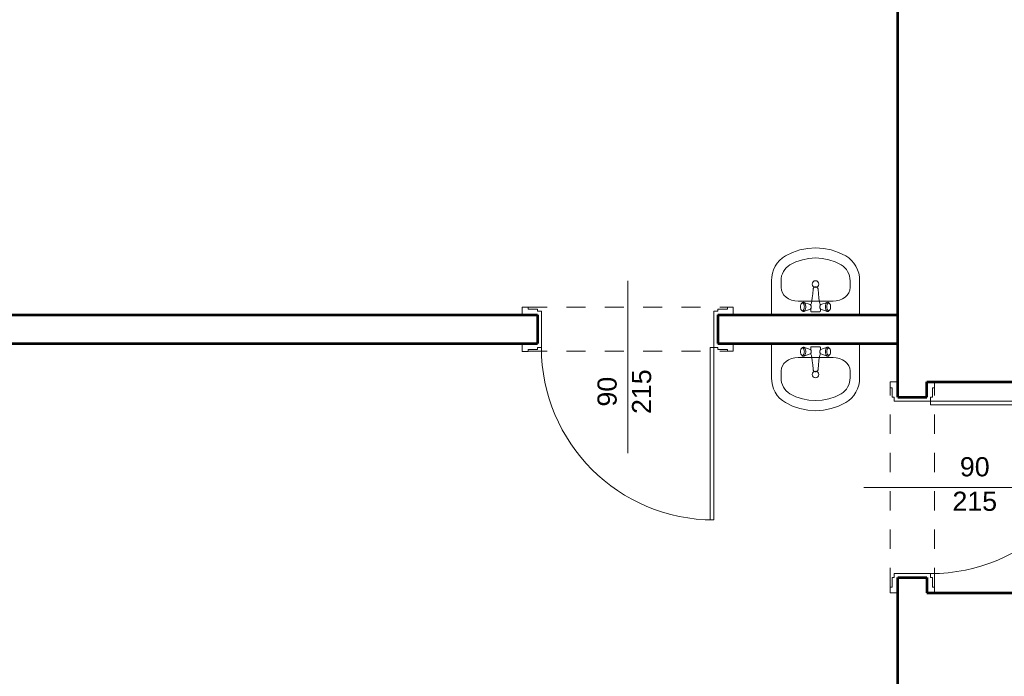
# Model space of a CAD drawing. Header units: inches. Extents: x -21887 to 84279, y -131485 to 67836.
# Tile 77 of 256: x 48549 to 53685, y -39545 to -36119. Entities that reach past the tile are written whole.
import ezdxf

# ---------------------------------------------------------------- set-up
doc = ezdxf.new("R2010")
doc.units = ezdxf.units.IN
doc.header["$MEASUREMENT"] = 0
doc.linetypes.add('Dashed copy', pattern=[200, 100, -100])
for name, color, linetype, lineweight in [('AI_MURY', 7, 'Continuous', 53), ('DRZWI', 7, 'Continuous', 13), ('dzialowki', 7, 'Continuous', 53), ('Furniture & Equipment', 7, 'Continuous', 13), ('Lines', 7, 'Continuous', 13), ('PODCIAGI', 7, 'Continuous', 13)]:
    doc.layers.add(name, color=color, linetype=linetype, lineweight=lineweight)
doc.styles.add('GENERATED_STYLE_7', font='txt')

# ---------------------------------------------------------------- blocks, each defined once
blk = doc.blocks.new('Basin 01_59')
at = {"layer": 'Furniture & Equipment', "color": 9, "linetype": 'Continuous'}
for p, q in [((0, 350), (0, 171.8)), ((460, 350), (0, 350)), ((151.7, 311.7), (151.5, 308.2)), ((151.7, 311.7), (151.5, 308.2)), ((151.5, 308.2), (151.7, 304.7)), ((151.5, 308.2), (151.7, 304.7)), ((152.1, 315), (151.7, 311.7)), ((152.1, 315), (151.7, 311.7)), ((152.8, 318.2), (152.1, 315)), ((152.8, 318.2), (152.1, 315)), ((153.8, 321.1), (152.8, 318.2)), ((153.8, 321.1), (152.8, 318.2)), ((155.1, 323.5), (153.8, 321.1)), ((155.1, 323.5), (153.8, 321.1)), ((156.5, 325.5), (155.1, 323.5)), ((156.5, 325.5), (155.1, 323.5)), ((158.1, 327), (156.5, 325.5)), ((158.1, 327), (156.5, 325.5)), ((162.6, 330.7), (158.1, 327)), ((162.6, 330.7), (158.1, 327)), ((159.8, 327.9), (158.1, 327)), ((159.8, 327.9), (158.1, 327)), ((161.5, 328.2), (159.8, 327.9)), ((161.5, 328.2), (159.8, 327.9)), ((163.2, 327.9), (161.5, 328.2)), ((163.2, 327.9), (161.5, 328.2)), ((164.6, 331.8), (162.6, 330.7)), ((164.6, 331.8), (162.6, 330.7)), ((164.9, 327), (163.2, 327.9)), ((164.9, 327), (163.2, 327.9)), ((166.7, 332.2), (164.6, 331.8)), ((166.7, 332.2), (164.6, 331.8)), ((166.5, 325.5), (164.9, 327)), ((166.5, 325.5), (164.9, 327)), ((167.9, 323.5), (166.5, 325.5)), ((167.9, 323.5), (166.5, 325.5)), ((168.8, 331.8), (166.7, 332.2)), ((168.8, 331.8), (166.7, 332.2)), ((169.2, 321.1), (167.9, 323.5)), ((169.2, 321.1), (167.9, 323.5)), ((170.8, 330.7), (168.8, 331.8)), ((202.4, 320), (168.8, 331.8)), ((170.8, 330.7), (168.8, 331.8)), ((202.4, 320), (168.8, 331.8)), ((170.2, 318.2), (169.2, 321.1)), ((170.2, 318.2), (169.2, 321.1)), ((170.9, 315), (170.2, 318.2)), ((170.9, 315), (170.2, 318.2)), ((172.7, 329), (170.8, 330.7)), ((172.7, 329), (170.8, 330.7)), ((171.4, 311.7), (170.9, 315)), ((171.4, 311.7), (170.9, 315)), ((171.5, 308.2), (171.4, 311.7)), ((171.5, 308.2), (171.4, 311.7)), ((171.4, 304.7), (171.5, 308.2)), ((171.4, 304.7), (171.5, 308.2)), ((174.4, 326.6), (172.7, 329)), ((174.4, 326.6), (172.7, 329)), ((175.9, 323.6), (174.4, 326.6)), ((175.9, 323.6), (174.4, 326.6)), ((177.1, 320.2), (175.9, 323.6)), ((177.1, 320.2), (175.9, 323.6)), ((178, 316.4), (177.1, 320.2)), ((178, 316.4), (177.1, 320.2)), ((178.5, 312.4), (178, 316.4)), ((178.5, 312.4), (178, 316.4)), ((178.7, 308.2), (178.5, 312.4)), ((178.7, 308.2), (178.5, 312.4)), ((178.5, 304), (178.7, 308.2)), ((178.5, 304), (178.7, 308.2)), ((203.4, 319.5), (202.4, 320)), ((203.4, 319.5), (202.4, 320)), ((204.3, 318.6), (203.4, 319.5)), ((204.3, 318.6), (203.4, 319.5)), ((205.2, 317.4), (204.3, 318.6)), ((205.2, 317.4), (204.3, 318.6)), ((206.7, 318.2), (204.6, 318.2)), ((206.7, 318.2), (204.6, 318.2)), ((205.2, 331.2), (205, 330.7)), ((205.2, 331.2), (205, 330.7)), ((205, 330.7), (205, 330.2)), ((205, 330.7), (205, 330.2)), ((205, 330.2), (205, 318.2)), ((205, 330.2), (205, 318.2)), ((205.4, 331.7), (205.2, 331.2)), ((205.4, 331.7), (205.2, 331.2)), ((205.9, 315.9), (205.2, 317.4)), ((205.9, 315.9), (205.2, 317.4)), ((205.7, 332.1), (205.4, 331.7)), ((205.7, 332.1), (205.4, 331.7)), ((206.1, 332.5), (205.7, 332.1)), ((206.1, 332.5), (205.7, 332.1)), ((206.5, 314.2), (205.9, 315.9)), ((206.5, 314.2), (205.9, 315.9)), ((206.5, 332.8), (206.1, 332.5)), ((206.5, 332.8), (206.1, 332.5)), ((207, 333), (206.5, 332.8)), ((207, 333), (206.5, 332.8)), ((207, 312.3), (206.5, 314.2)), ((207, 312.3), (206.5, 314.2)), ((207.5, 333.2), (207, 333)), ((207.5, 333.2), (207, 333)), ((207.2, 310.3), (207, 312.3)), ((207.2, 310.3), (207, 312.3)), ((207.3, 308.2), (207.2, 310.3)), ((207.3, 308.2), (207.2, 310.3)), ((207.2, 306.1), (207.3, 308.2)), ((207.2, 306.1), (207.3, 308.2)), ((208, 333.2), (207.5, 333.2)), ((208, 333.2), (207.5, 333.2)), ((252, 333.2), (208, 333.2)), ((252, 333.2), (208, 333.2)), ((252.5, 333.2), (252, 333.2)), ((252.5, 333.2), (252, 333.2)), ((253, 333), (252.5, 333.2)), ((253, 333), (252.5, 333.2)), ((252.8, 310.3), (252.7, 308.2)), ((252.8, 310.3), (252.7, 308.2)), ((252.7, 308.2), (252.8, 306.1)), ((252.7, 308.2), (252.8, 306.1)), ((253, 312.3), (252.8, 310.3)), ((253, 312.3), (252.8, 310.3)), ((253.5, 332.8), (253, 333)), ((253.5, 332.8), (253, 333)), ((253.5, 314.2), (253, 312.3)), ((253.5, 314.2), (253, 312.3)), ((253.9, 332.5), (253.5, 332.8)), ((253.9, 332.5), (253.5, 332.8)), ((255.4, 318.2), (253.5, 318.2)), ((255.4, 318.2), (253.5, 318.2)), ((254.1, 315.9), (253.5, 314.2)), ((254.1, 315.9), (253.5, 314.2)), ((254.3, 332.1), (253.9, 332.5)), ((254.3, 332.1), (253.9, 332.5)), ((254.8, 317.4), (254.1, 315.9)), ((254.8, 317.4), (254.1, 315.9)), ((254.6, 331.7), (254.3, 332.1)), ((254.6, 331.7), (254.3, 332.1)), ((254.8, 331.2), (254.6, 331.7)), ((254.8, 331.2), (254.6, 331.7)), ((255, 330.7), (254.8, 331.2)), ((255, 330.7), (254.8, 331.2)), ((255.7, 318.6), (254.8, 317.4)), ((255.7, 318.6), (254.8, 317.4)), ((255, 330.2), (255, 330.7)), ((255, 330.2), (255, 330.7)), ((255, 318.2), (255, 330.2)), ((255, 318.2), (255, 330.2)), ((256.6, 319.5), (255.7, 318.6)), ((256.6, 319.5), (255.7, 318.6)), ((257.6, 320), (256.6, 319.5)), ((257.6, 320), (256.6, 319.5)), ((257.6, 320), (291.2, 331.8)), ((257.6, 320), (291.2, 331.8)), ((281.5, 312.4), (281.3, 308.2)), ((281.5, 312.4), (281.3, 308.2)), ((281.3, 308.2), (281.5, 304)), ((281.3, 308.2), (281.5, 304)), ((282, 316.4), (281.5, 312.4)), ((282, 316.4), (281.5, 312.4)), ((282.9, 320.2), (282, 316.4)), ((282.9, 320.2), (282, 316.4)), ((284.1, 323.6), (282.9, 320.2)), ((284.1, 323.6), (282.9, 320.2)), ((285.6, 326.6), (284.1, 323.6)), ((285.6, 326.6), (284.1, 323.6)), ((287.3, 329), (285.6, 326.6)), ((287.3, 329), (285.6, 326.6)), ((289.2, 330.7), (287.3, 329)), ((289.2, 330.7), (287.3, 329)), ((288.6, 311.7), (288.5, 308.2)), ((288.6, 311.7), (288.5, 308.2)), ((288.5, 308.2), (288.6, 304.7)), ((288.5, 308.2), (288.6, 304.7)), ((289.1, 315), (288.6, 311.7)), ((289.1, 315), (288.6, 311.7)), ((289.8, 318.2), (289.1, 315)), ((289.8, 318.2), (289.1, 315)), ((291.2, 331.8), (289.2, 330.7)), ((291.2, 331.8), (289.2, 330.7)), ((290.8, 321.1), (289.8, 318.2)), ((290.8, 321.1), (289.8, 318.2)), ((292.1, 323.5), (290.8, 321.1)), ((292.1, 323.5), (290.8, 321.1)), ((293.3, 332.2), (291.2, 331.8)), ((293.3, 332.2), (291.2, 331.8)), ((293.5, 325.5), (292.1, 323.5)), ((293.5, 325.5), (292.1, 323.5)), ((295.4, 331.8), (293.3, 332.2)), ((295.4, 331.8), (293.3, 332.2)), ((295.1, 327), (293.5, 325.5)), ((295.1, 327), (293.5, 325.5)), ((296.8, 327.9), (295.1, 327)), ((296.8, 327.9), (295.1, 327)), ((297.4, 330.7), (295.4, 331.8)), ((297.4, 330.7), (295.4, 331.8)), ((298.5, 328.2), (296.8, 327.9)), ((298.5, 328.2), (296.8, 327.9)), ((297.4, 330.7), (301.9, 327)), ((297.4, 330.7), (301.9, 327)), ((300.2, 327.9), (298.5, 328.2)), ((300.2, 327.9), (298.5, 328.2)), ((301.9, 327), (300.2, 327.9)), ((301.9, 327), (300.2, 327.9)), ((303.5, 325.5), (301.9, 327)), ((303.5, 325.5), (301.9, 327)), ((304.9, 323.5), (303.5, 325.5)), ((304.9, 323.5), (303.5, 325.5)), ((306.2, 321.1), (304.9, 323.5)), ((306.2, 321.1), (304.9, 323.5)), ((307.2, 318.2), (306.2, 321.1)), ((307.2, 318.2), (306.2, 321.1)), ((307.9, 315), (307.2, 318.2)), ((307.9, 315), (307.2, 318.2)), ((308.3, 311.7), (307.9, 315)), ((308.3, 311.7), (307.9, 315)), ((308.5, 308.2), (308.3, 311.7)), ((308.5, 308.2), (308.3, 311.7)), ((308.3, 304.7), (308.5, 308.2)), ((308.3, 304.7), (308.5, 308.2)), ((460, 350), (460, 171.8)), ((138.9, 278.2), (138.9, 278.2)), ((321.1, 278.2), (138.9, 278.2)), ((151.7, 304.7), (152.1, 301.4)), ((151.7, 304.7), (152.1, 301.4)), ((152.1, 301.4), (152.8, 298.2)), ((152.1, 301.4), (152.8, 298.2)), ((152.8, 298.2), (153.8, 295.3)), ((152.8, 298.2), (153.8, 295.3)), ((153.8, 295.3), (155.1, 292.9)), ((153.8, 295.3), (155.1, 292.9)), ((155.1, 292.9), (156.5, 290.9)), ((155.1, 292.9), (156.5, 290.9)), ((156.5, 290.9), (158.1, 289.4)), ((156.5, 290.9), (158.1, 289.4)), ((158.1, 289.4), (159.8, 288.5)), ((162.6, 285.6), (158.1, 289.4)), ((158.1, 289.4), (159.8, 288.5)), ((162.6, 285.6), (158.1, 289.4)), ((159.8, 288.5), (161.5, 288.2)), ((159.8, 288.5), (161.5, 288.2)), ((161.5, 288.2), (163.2, 288.5)), ((161.5, 288.2), (163.2, 288.5)), ((162.6, 285.6), (164.6, 284.6)), ((162.6, 285.6), (164.6, 284.6)), ((163.2, 288.5), (164.9, 289.4)), ((163.2, 288.5), (164.9, 289.4)), ((164.6, 284.6), (166.7, 284.2)), ((164.6, 284.6), (166.7, 284.2)), ((164.9, 289.4), (166.5, 290.9)), ((164.9, 289.4), (166.5, 290.9)), ((166.5, 290.9), (167.9, 292.9)), ((166.5, 290.9), (167.9, 292.9)), ((166.7, 284.2), (168.8, 284.6)), ((166.7, 284.2), (168.8, 284.6)), ((167.9, 292.9), (169.2, 295.3)), ((167.9, 292.9), (169.2, 295.3)), ((202.4, 296.4), (168.8, 284.6)), ((202.4, 296.4), (168.8, 284.6)), ((168.8, 284.6), (170.8, 285.6)), ((168.8, 284.6), (170.8, 285.6)), ((169.2, 295.3), (170.2, 298.2)), ((169.2, 295.3), (170.2, 298.2)), ((170.2, 298.2), (170.9, 301.4)), ((170.2, 298.2), (170.9, 301.4)), ((170.8, 285.6), (172.7, 287.4)), ((170.8, 285.6), (172.7, 287.4)), ((170.9, 301.4), (171.4, 304.7)), ((170.9, 301.4), (171.4, 304.7)), ((172.7, 287.4), (174.4, 289.8)), ((172.7, 287.4), (174.4, 289.8)), ((174.4, 289.8), (175.9, 292.8)), ((174.4, 289.8), (175.9, 292.8)), ((175.9, 292.8), (177.1, 296.2)), ((175.9, 292.8), (177.1, 296.2)), ((177.1, 296.2), (178, 300)), ((177.1, 296.2), (178, 300)), ((178, 300), (178.5, 304)), ((178, 300), (178.5, 304)), ((202.4, 296.4), (203.4, 296.9)), ((202.4, 296.4), (203.4, 296.9)), ((203.4, 296.9), (204.3, 297.8)), ((203.4, 296.9), (204.3, 297.8)), ((204.3, 297.8), (205.2, 299)), ((204.3, 297.8), (205.2, 299)), ((207.1, 298.2), (204.6, 298.2)), ((207.1, 298.2), (204.6, 298.2)), ((205, 298.2), (205, 296.2)), ((205, 298.2), (205, 296.2)), ((205, 296.2), (205, 295.7)), ((205, 296.2), (205, 295.7)), ((205, 295.7), (205.2, 295.2)), ((205, 295.7), (205.2, 295.2)), ((205.2, 299), (205.9, 300.5)), ((205.2, 299), (205.9, 300.5)), ((205.2, 295.2), (208.1, 288.3)), ((205.2, 295.2), (208.1, 288.3)), ((205.9, 300.5), (206.5, 302.2)), ((205.9, 300.5), (206.5, 302.2)), ((206.5, 302.2), (207, 304.1)), ((206.5, 302.2), (207, 304.1)), ((207, 304.1), (207.2, 306.1)), ((207, 304.1), (207.2, 306.1)), ((208, 288.6), (210.7, 276.6)), ((208, 288.6), (210.7, 276.6)), ((210.7, 276.6), (213, 260.3)), ((210.7, 276.6), (213, 260.3)), ((213, 260.4), (215, 239.3)), ((213, 260.4), (215, 239.3)), ((247, 260.4), (245, 239.3)), ((247, 260.4), (245, 239.3)), ((249.3, 276.6), (247, 260.3)), ((249.3, 276.6), (247, 260.3)), ((252, 288.6), (249.3, 276.6)), ((252, 288.6), (249.3, 276.6)), ((254.8, 295.2), (251.9, 288.3)), ((254.8, 295.2), (251.9, 288.3)), ((252.8, 306.1), (253, 304.1)), ((252.8, 306.1), (253, 304.1)), ((253, 304.1), (253.5, 302.2)), ((253, 304.1), (253.5, 302.2)), ((255.4, 298.2), (253.2, 298.2)), ((255.4, 298.2), (253.2, 298.2)), ((253.5, 302.2), (254.1, 300.5)), ((253.5, 302.2), (254.1, 300.5)), ((254.1, 300.5), (254.8, 299)), ((254.1, 300.5), (254.8, 299)), ((254.8, 299), (255.7, 297.8)), ((254.8, 299), (255.7, 297.8)), ((254.8, 295.2), (255, 295.7)), ((254.8, 295.2), (255, 295.7)), ((255, 296.2), (255, 298.2)), ((255, 296.2), (255, 298.2)), ((255, 295.7), (255, 296.2)), ((255, 295.7), (255, 296.2)), ((255.7, 297.8), (256.6, 296.9)), ((255.7, 297.8), (256.6, 296.9)), ((256.6, 296.9), (257.6, 296.4)), ((256.6, 296.9), (257.6, 296.4)), ((257.6, 296.4), (291.2, 284.6)), ((257.6, 296.4), (291.2, 284.6)), ((281.5, 304), (282, 300)), ((281.5, 304), (282, 300)), ((282, 300), (282.9, 296.2)), ((282, 300), (282.9, 296.2)), ((282.9, 296.2), (284.1, 292.8)), ((282.9, 296.2), (284.1, 292.8)), ((284.1, 292.8), (285.6, 289.8)), ((284.1, 292.8), (285.6, 289.8)), ((285.6, 289.8), (287.3, 287.4)), ((285.6, 289.8), (287.3, 287.4)), ((287.3, 287.4), (289.2, 285.6)), ((287.3, 287.4), (289.2, 285.6)), ((288.6, 304.7), (289.1, 301.4)), ((288.6, 304.7), (289.1, 301.4)), ((289.1, 301.4), (289.8, 298.2)), ((289.1, 301.4), (289.8, 298.2)), ((289.2, 285.6), (291.2, 284.6)), ((289.2, 285.6), (291.2, 284.6)), ((289.8, 298.2), (290.8, 295.3)), ((289.8, 298.2), (290.8, 295.3)), ((290.8, 295.3), (292.1, 292.9)), ((290.8, 295.3), (292.1, 292.9)), ((291.2, 284.6), (293.3, 284.2)), ((291.2, 284.6), (293.3, 284.2)), ((292.1, 292.9), (293.5, 290.9)), ((292.1, 292.9), (293.5, 290.9)), ((293.3, 284.2), (295.4, 284.6)), ((293.3, 284.2), (295.4, 284.6)), ((293.5, 290.9), (295.1, 289.4)), ((293.5, 290.9), (295.1, 289.4)), ((295.1, 289.4), (296.8, 288.5)), ((295.1, 289.4), (296.8, 288.5)), ((295.4, 284.6), (297.4, 285.6)), ((295.4, 284.6), (297.4, 285.6)), ((296.8, 288.5), (298.5, 288.2)), ((296.8, 288.5), (298.5, 288.2)), ((297.4, 285.6), (301.9, 289.4)), ((297.4, 285.6), (301.9, 289.4)), ((298.5, 288.2), (300.2, 288.5)), ((298.5, 288.2), (300.2, 288.5)), ((300.2, 288.5), (301.9, 289.4)), ((300.2, 288.5), (301.9, 289.4)), ((301.9, 289.4), (303.5, 290.9)), ((301.9, 289.4), (303.5, 290.9)), ((303.5, 290.9), (304.9, 292.9)), ((303.5, 290.9), (304.9, 292.9)), ((304.9, 292.9), (306.2, 295.3)), ((304.9, 292.9), (306.2, 295.3)), ((306.2, 295.3), (307.2, 298.2)), ((306.2, 295.3), (307.2, 298.2)), ((307.2, 298.2), (307.9, 301.4)), ((307.2, 298.2), (307.9, 301.4)), ((307.9, 301.4), (308.3, 304.7)), ((307.9, 301.4), (308.3, 304.7)), ((50, 207.5), (50, 171.8)), ((215, 239.3), (216.8, 216.1)), ((215, 239.3), (216.8, 216.1)), ((217, 214), (216.8, 216.1)), ((217, 214), (216.8, 216.1)), ((217, 213.9), (217, 214)), ((217, 213.9), (217, 214)), ((217.6, 211.9), (217, 213.9)), ((217.6, 211.9), (217, 213.9)), ((218.6, 210.1), (217.6, 211.9)), ((218.6, 210.1), (217.6, 211.9)), ((220, 208.3), (218.6, 210.1)), ((220, 208.3), (218.6, 210.1)), ((221.6, 206.9), (220, 208.3)), ((221.6, 206.9), (220, 208.3)), ((223.5, 205.7), (221.6, 206.9)), ((223.5, 205.7), (221.6, 206.9)), ((225.6, 204.9), (223.5, 205.7)), ((225.6, 204.9), (223.5, 205.7)), ((225, 204.9), (223.9, 205.6)), ((236.5, 205.7), (234.4, 204.9)), ((236.5, 205.7), (234.4, 204.9)), ((236.1, 205.6), (235, 204.9)), ((238.4, 206.9), (236.5, 205.7)), ((238.4, 206.9), (236.5, 205.7)), ((240, 208.3), (238.4, 206.9)), ((240, 208.3), (238.4, 206.9)), ((241.4, 210.1), (240, 208.3)), ((241.4, 210.1), (240, 208.3)), ((242.4, 211.9), (241.4, 210.1)), ((242.4, 211.9), (241.4, 210.1)), ((243, 213.9), (242.4, 211.9)), ((243, 213.9), (242.4, 211.9)), ((243.2, 216.1), (243, 214)), ((243.2, 216.1), (243, 214)), ((243, 213.9), (243, 214)), ((243, 213.9), (243, 214)), ((245, 239.3), (243.2, 216.1)), ((245, 239.3), (243.2, 216.1)), ((410, 207.5), (410, 171.8)), ((226.6, 204.2), (225, 204.9)), ((227.7, 204.3), (225.6, 204.9)), ((227.7, 204.3), (225.6, 204.9)), ((228.3, 203.8), (226.6, 204.2)), ((230, 204.2), (227.7, 204.3)), ((230, 204.2), (227.7, 204.3)), ((230, 203.7), (228.3, 203.8)), ((232.3, 204.3), (230, 204.2)), ((232.3, 204.3), (230, 204.2)), ((231.7, 203.8), (230, 203.7)), ((233.4, 204.2), (231.7, 203.8)), ((234.4, 204.9), (232.3, 204.3)), ((234.4, 204.9), (232.3, 204.3)), ((235, 204.9), (233.4, 204.2))]:
    blk.add_line(p, q, dxfattribs=at)
at = {"layer": 'Furniture & Equipment', "color": 9, "linetype": 'Continuous', "flags": 128}
for points in [[(138.9, 278.2), (121.6, 276.9), (104.9, 272.8), (89.5, 266.3), (76, 257.5), (65, 246.8), (56.8, 234.5), (51.7, 221.3), (50, 207.5)], [(410, 207.5), (408.3, 221.3), (403.2, 234.5), (395, 246.8), (384, 257.5), (370.5, 266.3), (355.1, 272.8), (338.4, 276.9), (321.1, 278.2)], [(0, 171.8), (1.2, 152.1), (5, 132.7), (11.1, 114.1), (19.5, 96.5), (30.1, 80.2), (42.7, 65.6), (56.9, 52.9), (72.7, 42.3)], [(50, 171.8), (50.8, 159.2), (53.2, 146.8), (57.1, 134.9), (62.5, 123.6), (69.3, 113.2), (77.3, 103.8), (86.4, 95.7), (96.5, 89)], [(363.5, 89), (373.6, 95.7), (382.7, 103.8), (390.7, 113.2), (397.5, 123.6), (402.9, 134.9), (406.8, 146.8), (409.2, 159.2), (410, 171.8)], [(387.3, 42.3), (403.1, 52.9), (417.3, 65.6), (429.9, 80.2), (440.5, 96.5), (448.9, 114.1), (455, 132.7), (458.8, 152.1), (460, 171.8)], [(96.5, 89), (128, 73.4), (161.1, 62.2), (195.3, 55.3), (230, 53), (264.7, 55.3), (298.9, 62.2), (332, 73.4), (363.5, 89)], [(72.7, 42.3), (109.8, 24), (148.8, 10.8), (189.1, 2.7), (230, 0), (270.9, 2.7), (311.2, 10.8), (350.2, 24), (387.3, 42.3)]]:
    blk.add_lwpolyline(points, dxfattribs=at)
at = {"layer": 'Furniture & Equipment', "color": 9, "linetype": 'Continuous'}
blk.add_circle((230, 188.9), 17.5, dxfattribs=at)
blk = doc.blocks.new('Basin 01_60')
at = {"layer": 'Furniture & Equipment', "color": 9, "linetype": 'Continuous'}
for p, q in [((0, 350), (0, 171.8)), ((460, 350), (0, 350)), ((151.7, 311.7), (151.5, 308.2)), ((151.7, 311.7), (151.5, 308.2)), ((151.5, 308.2), (151.7, 304.7)), ((151.5, 308.2), (151.7, 304.7)), ((152.1, 315), (151.7, 311.7)), ((152.1, 315), (151.7, 311.7)), ((152.8, 318.2), (152.1, 315)), ((152.8, 318.2), (152.1, 315)), ((153.8, 321.1), (152.8, 318.2)), ((153.8, 321.1), (152.8, 318.2)), ((155.1, 323.5), (153.8, 321.1)), ((155.1, 323.5), (153.8, 321.1)), ((156.5, 325.5), (155.1, 323.5)), ((156.5, 325.5), (155.1, 323.5)), ((158.1, 327), (156.5, 325.5)), ((158.1, 327), (156.5, 325.5)), ((162.6, 330.7), (158.1, 327)), ((162.6, 330.7), (158.1, 327)), ((159.8, 327.9), (158.1, 327)), ((159.8, 327.9), (158.1, 327)), ((161.5, 328.2), (159.8, 327.9)), ((161.5, 328.2), (159.8, 327.9)), ((163.2, 327.9), (161.5, 328.2)), ((163.2, 327.9), (161.5, 328.2)), ((164.6, 331.8), (162.6, 330.7)), ((164.6, 331.8), (162.6, 330.7)), ((164.9, 327), (163.2, 327.9)), ((164.9, 327), (163.2, 327.9)), ((166.7, 332.2), (164.6, 331.8)), ((166.7, 332.2), (164.6, 331.8)), ((166.5, 325.5), (164.9, 327)), ((166.5, 325.5), (164.9, 327)), ((167.9, 323.5), (166.5, 325.5)), ((167.9, 323.5), (166.5, 325.5)), ((168.8, 331.8), (166.7, 332.2)), ((168.8, 331.8), (166.7, 332.2)), ((169.2, 321.1), (167.9, 323.5)), ((169.2, 321.1), (167.9, 323.5)), ((170.8, 330.7), (168.8, 331.8)), ((202.4, 320), (168.8, 331.8)), ((170.8, 330.7), (168.8, 331.8)), ((202.4, 320), (168.8, 331.8)), ((170.2, 318.2), (169.2, 321.1)), ((170.2, 318.2), (169.2, 321.1)), ((170.9, 315), (170.2, 318.2)), ((170.9, 315), (170.2, 318.2)), ((172.7, 329), (170.8, 330.7)), ((172.7, 329), (170.8, 330.7)), ((171.4, 311.7), (170.9, 315)), ((171.4, 311.7), (170.9, 315)), ((171.5, 308.2), (171.4, 311.7)), ((171.5, 308.2), (171.4, 311.7)), ((171.4, 304.7), (171.5, 308.2)), ((171.4, 304.7), (171.5, 308.2)), ((174.4, 326.6), (172.7, 329)), ((174.4, 326.6), (172.7, 329)), ((175.9, 323.6), (174.4, 326.6)), ((175.9, 323.6), (174.4, 326.6)), ((177.1, 320.2), (175.9, 323.6)), ((177.1, 320.2), (175.9, 323.6)), ((178, 316.4), (177.1, 320.2)), ((178, 316.4), (177.1, 320.2)), ((178.5, 312.4), (178, 316.4)), ((178.5, 312.4), (178, 316.4)), ((178.7, 308.2), (178.5, 312.4)), ((178.7, 308.2), (178.5, 312.4)), ((178.5, 304), (178.7, 308.2)), ((178.5, 304), (178.7, 308.2)), ((203.4, 319.5), (202.4, 320)), ((203.4, 319.5), (202.4, 320)), ((204.3, 318.6), (203.4, 319.5)), ((204.3, 318.6), (203.4, 319.5)), ((205.2, 317.4), (204.3, 318.6)), ((205.2, 317.4), (204.3, 318.6)), ((206.7, 318.2), (204.6, 318.2)), ((206.7, 318.2), (204.6, 318.2)), ((205.2, 331.2), (205, 330.7)), ((205.2, 331.2), (205, 330.7)), ((205, 330.7), (205, 330.2)), ((205, 330.7), (205, 330.2)), ((205, 330.2), (205, 318.2)), ((205, 330.2), (205, 318.2)), ((205.4, 331.7), (205.2, 331.2)), ((205.4, 331.7), (205.2, 331.2)), ((205.9, 315.9), (205.2, 317.4)), ((205.9, 315.9), (205.2, 317.4)), ((205.7, 332.1), (205.4, 331.7)), ((205.7, 332.1), (205.4, 331.7)), ((206.1, 332.5), (205.7, 332.1)), ((206.1, 332.5), (205.7, 332.1)), ((206.5, 314.2), (205.9, 315.9)), ((206.5, 314.2), (205.9, 315.9)), ((206.5, 332.8), (206.1, 332.5)), ((206.5, 332.8), (206.1, 332.5)), ((207, 333), (206.5, 332.8)), ((207, 333), (206.5, 332.8)), ((207, 312.3), (206.5, 314.2)), ((207, 312.3), (206.5, 314.2)), ((207.5, 333.2), (207, 333)), ((207.5, 333.2), (207, 333)), ((207.2, 310.3), (207, 312.3)), ((207.2, 310.3), (207, 312.3)), ((207.3, 308.2), (207.2, 310.3)), ((207.3, 308.2), (207.2, 310.3)), ((207.2, 306.1), (207.3, 308.2)), ((207.2, 306.1), (207.3, 308.2)), ((208, 333.2), (207.5, 333.2)), ((208, 333.2), (207.5, 333.2)), ((252, 333.2), (208, 333.2)), ((252, 333.2), (208, 333.2)), ((252.5, 333.2), (252, 333.2)), ((252.5, 333.2), (252, 333.2)), ((253, 333), (252.5, 333.2)), ((253, 333), (252.5, 333.2)), ((252.8, 310.3), (252.7, 308.2)), ((252.8, 310.3), (252.7, 308.2)), ((252.7, 308.2), (252.8, 306.1)), ((252.7, 308.2), (252.8, 306.1)), ((253, 312.3), (252.8, 310.3)), ((253, 312.3), (252.8, 310.3)), ((253.5, 332.8), (253, 333)), ((253.5, 332.8), (253, 333)), ((253.5, 314.2), (253, 312.3)), ((253.5, 314.2), (253, 312.3)), ((253.9, 332.5), (253.5, 332.8)), ((253.9, 332.5), (253.5, 332.8)), ((255.4, 318.2), (253.5, 318.2)), ((255.4, 318.2), (253.5, 318.2)), ((254.1, 315.9), (253.5, 314.2)), ((254.1, 315.9), (253.5, 314.2)), ((254.3, 332.1), (253.9, 332.5)), ((254.3, 332.1), (253.9, 332.5)), ((254.8, 317.4), (254.1, 315.9)), ((254.8, 317.4), (254.1, 315.9)), ((254.6, 331.7), (254.3, 332.1)), ((254.6, 331.7), (254.3, 332.1)), ((254.8, 331.2), (254.6, 331.7)), ((254.8, 331.2), (254.6, 331.7)), ((255, 330.7), (254.8, 331.2)), ((255, 330.7), (254.8, 331.2)), ((255.7, 318.6), (254.8, 317.4)), ((255.7, 318.6), (254.8, 317.4)), ((255, 330.2), (255, 330.7)), ((255, 330.2), (255, 330.7)), ((255, 318.2), (255, 330.2)), ((255, 318.2), (255, 330.2)), ((256.6, 319.5), (255.7, 318.6)), ((256.6, 319.5), (255.7, 318.6)), ((257.6, 320), (256.6, 319.5)), ((257.6, 320), (256.6, 319.5)), ((257.6, 320), (291.2, 331.8)), ((257.6, 320), (291.2, 331.8)), ((281.5, 312.4), (281.3, 308.2)), ((281.5, 312.4), (281.3, 308.2)), ((281.3, 308.2), (281.5, 304)), ((281.3, 308.2), (281.5, 304)), ((282, 316.4), (281.5, 312.4)), ((282, 316.4), (281.5, 312.4)), ((282.9, 320.2), (282, 316.4)), ((282.9, 320.2), (282, 316.4)), ((284.1, 323.6), (282.9, 320.2)), ((284.1, 323.6), (282.9, 320.2)), ((285.6, 326.6), (284.1, 323.6)), ((285.6, 326.6), (284.1, 323.6)), ((287.3, 329), (285.6, 326.6)), ((287.3, 329), (285.6, 326.6)), ((289.2, 330.7), (287.3, 329)), ((289.2, 330.7), (287.3, 329)), ((288.6, 311.7), (288.5, 308.2)), ((288.6, 311.7), (288.5, 308.2)), ((288.5, 308.2), (288.6, 304.7)), ((288.5, 308.2), (288.6, 304.7)), ((289.1, 315), (288.6, 311.7)), ((289.1, 315), (288.6, 311.7)), ((289.8, 318.2), (289.1, 315)), ((289.8, 318.2), (289.1, 315)), ((291.2, 331.8), (289.2, 330.7)), ((291.2, 331.8), (289.2, 330.7)), ((290.8, 321.1), (289.8, 318.2)), ((290.8, 321.1), (289.8, 318.2)), ((292.1, 323.5), (290.8, 321.1)), ((292.1, 323.5), (290.8, 321.1)), ((293.3, 332.2), (291.2, 331.8)), ((293.3, 332.2), (291.2, 331.8)), ((293.5, 325.5), (292.1, 323.5)), ((293.5, 325.5), (292.1, 323.5)), ((295.4, 331.8), (293.3, 332.2)), ((295.4, 331.8), (293.3, 332.2)), ((295.1, 327), (293.5, 325.5)), ((295.1, 327), (293.5, 325.5)), ((296.8, 327.9), (295.1, 327)), ((296.8, 327.9), (295.1, 327)), ((297.4, 330.7), (295.4, 331.8)), ((297.4, 330.7), (295.4, 331.8)), ((298.5, 328.2), (296.8, 327.9)), ((298.5, 328.2), (296.8, 327.9)), ((297.4, 330.7), (301.9, 327)), ((297.4, 330.7), (301.9, 327)), ((300.2, 327.9), (298.5, 328.2)), ((300.2, 327.9), (298.5, 328.2)), ((301.9, 327), (300.2, 327.9)), ((301.9, 327), (300.2, 327.9)), ((303.5, 325.5), (301.9, 327)), ((303.5, 325.5), (301.9, 327)), ((304.9, 323.5), (303.5, 325.5)), ((304.9, 323.5), (303.5, 325.5)), ((306.2, 321.1), (304.9, 323.5)), ((306.2, 321.1), (304.9, 323.5)), ((307.2, 318.2), (306.2, 321.1)), ((307.2, 318.2), (306.2, 321.1)), ((307.9, 315), (307.2, 318.2)), ((307.9, 315), (307.2, 318.2)), ((308.3, 311.7), (307.9, 315)), ((308.3, 311.7), (307.9, 315)), ((308.5, 308.2), (308.3, 311.7)), ((308.5, 308.2), (308.3, 311.7)), ((308.3, 304.7), (308.5, 308.2)), ((308.3, 304.7), (308.5, 308.2)), ((460, 350), (460, 171.8)), ((138.9, 278.2), (138.9, 278.2)), ((321.1, 278.2), (138.9, 278.2)), ((151.7, 304.7), (152.1, 301.4)), ((151.7, 304.7), (152.1, 301.4)), ((152.1, 301.4), (152.8, 298.2)), ((152.1, 301.4), (152.8, 298.2)), ((152.8, 298.2), (153.8, 295.3)), ((152.8, 298.2), (153.8, 295.3)), ((153.8, 295.3), (155.1, 292.9)), ((153.8, 295.3), (155.1, 292.9)), ((155.1, 292.9), (156.5, 290.9)), ((155.1, 292.9), (156.5, 290.9)), ((156.5, 290.9), (158.1, 289.4)), ((156.5, 290.9), (158.1, 289.4)), ((158.1, 289.4), (159.8, 288.5)), ((162.6, 285.6), (158.1, 289.4)), ((158.1, 289.4), (159.8, 288.5)), ((162.6, 285.6), (158.1, 289.4)), ((159.8, 288.5), (161.5, 288.2)), ((159.8, 288.5), (161.5, 288.2)), ((161.5, 288.2), (163.2, 288.5)), ((161.5, 288.2), (163.2, 288.5)), ((162.6, 285.6), (164.6, 284.6)), ((162.6, 285.6), (164.6, 284.6)), ((163.2, 288.5), (164.9, 289.4)), ((163.2, 288.5), (164.9, 289.4)), ((164.6, 284.6), (166.7, 284.2)), ((164.6, 284.6), (166.7, 284.2)), ((164.9, 289.4), (166.5, 290.9)), ((164.9, 289.4), (166.5, 290.9)), ((166.5, 290.9), (167.9, 292.9)), ((166.5, 290.9), (167.9, 292.9)), ((166.7, 284.2), (168.8, 284.6)), ((166.7, 284.2), (168.8, 284.6)), ((167.9, 292.9), (169.2, 295.3)), ((167.9, 292.9), (169.2, 295.3)), ((202.4, 296.4), (168.8, 284.6)), ((202.4, 296.4), (168.8, 284.6)), ((168.8, 284.6), (170.8, 285.6)), ((168.8, 284.6), (170.8, 285.6)), ((169.2, 295.3), (170.2, 298.2)), ((169.2, 295.3), (170.2, 298.2)), ((170.2, 298.2), (170.9, 301.4)), ((170.2, 298.2), (170.9, 301.4)), ((170.8, 285.6), (172.7, 287.4)), ((170.8, 285.6), (172.7, 287.4)), ((170.9, 301.4), (171.4, 304.7)), ((170.9, 301.4), (171.4, 304.7)), ((172.7, 287.4), (174.4, 289.8)), ((172.7, 287.4), (174.4, 289.8)), ((174.4, 289.8), (175.9, 292.8)), ((174.4, 289.8), (175.9, 292.8)), ((175.9, 292.8), (177.1, 296.2)), ((175.9, 292.8), (177.1, 296.2)), ((177.1, 296.2), (178, 300)), ((177.1, 296.2), (178, 300)), ((178, 300), (178.5, 304)), ((178, 300), (178.5, 304)), ((202.4, 296.4), (203.4, 296.9)), ((202.4, 296.4), (203.4, 296.9)), ((203.4, 296.9), (204.3, 297.8)), ((203.4, 296.9), (204.3, 297.8)), ((204.3, 297.8), (205.2, 299)), ((204.3, 297.8), (205.2, 299)), ((207.1, 298.2), (204.6, 298.2)), ((207.1, 298.2), (204.6, 298.2)), ((205, 298.2), (205, 296.2)), ((205, 298.2), (205, 296.2)), ((205, 296.2), (205, 295.7)), ((205, 296.2), (205, 295.7)), ((205, 295.7), (205.2, 295.2)), ((205, 295.7), (205.2, 295.2)), ((205.2, 299), (205.9, 300.5)), ((205.2, 299), (205.9, 300.5)), ((205.2, 295.2), (208.1, 288.3)), ((205.2, 295.2), (208.1, 288.3)), ((205.9, 300.5), (206.5, 302.2)), ((205.9, 300.5), (206.5, 302.2)), ((206.5, 302.2), (207, 304.1)), ((206.5, 302.2), (207, 304.1)), ((207, 304.1), (207.2, 306.1)), ((207, 304.1), (207.2, 306.1)), ((208, 288.6), (210.7, 276.6)), ((208, 288.6), (210.7, 276.6)), ((210.7, 276.6), (213, 260.3)), ((210.7, 276.6), (213, 260.3)), ((213, 260.4), (215, 239.3)), ((213, 260.4), (215, 239.3)), ((247, 260.4), (245, 239.3)), ((247, 260.4), (245, 239.3)), ((249.3, 276.6), (247, 260.3)), ((249.3, 276.6), (247, 260.3)), ((252, 288.6), (249.3, 276.6)), ((252, 288.6), (249.3, 276.6)), ((254.8, 295.2), (251.9, 288.3)), ((254.8, 295.2), (251.9, 288.3)), ((252.8, 306.1), (253, 304.1)), ((252.8, 306.1), (253, 304.1)), ((253, 304.1), (253.5, 302.2)), ((253, 304.1), (253.5, 302.2)), ((255.4, 298.2), (253.2, 298.2)), ((255.4, 298.2), (253.2, 298.2)), ((253.5, 302.2), (254.1, 300.5)), ((253.5, 302.2), (254.1, 300.5)), ((254.1, 300.5), (254.8, 299)), ((254.1, 300.5), (254.8, 299)), ((254.8, 299), (255.7, 297.8)), ((254.8, 299), (255.7, 297.8)), ((254.8, 295.2), (255, 295.7)), ((254.8, 295.2), (255, 295.7)), ((255, 296.2), (255, 298.2)), ((255, 296.2), (255, 298.2)), ((255, 295.7), (255, 296.2)), ((255, 295.7), (255, 296.2)), ((255.7, 297.8), (256.6, 296.9)), ((255.7, 297.8), (256.6, 296.9)), ((256.6, 296.9), (257.6, 296.4)), ((256.6, 296.9), (257.6, 296.4)), ((257.6, 296.4), (291.2, 284.6)), ((257.6, 296.4), (291.2, 284.6)), ((281.5, 304), (282, 300)), ((281.5, 304), (282, 300)), ((282, 300), (282.9, 296.2)), ((282, 300), (282.9, 296.2)), ((282.9, 296.2), (284.1, 292.8)), ((282.9, 296.2), (284.1, 292.8)), ((284.1, 292.8), (285.6, 289.8)), ((284.1, 292.8), (285.6, 289.8)), ((285.6, 289.8), (287.3, 287.4)), ((285.6, 289.8), (287.3, 287.4)), ((287.3, 287.4), (289.2, 285.6)), ((287.3, 287.4), (289.2, 285.6)), ((288.6, 304.7), (289.1, 301.4)), ((288.6, 304.7), (289.1, 301.4)), ((289.1, 301.4), (289.8, 298.2)), ((289.1, 301.4), (289.8, 298.2)), ((289.2, 285.6), (291.2, 284.6)), ((289.2, 285.6), (291.2, 284.6)), ((289.8, 298.2), (290.8, 295.3)), ((289.8, 298.2), (290.8, 295.3)), ((290.8, 295.3), (292.1, 292.9)), ((290.8, 295.3), (292.1, 292.9)), ((291.2, 284.6), (293.3, 284.2)), ((291.2, 284.6), (293.3, 284.2)), ((292.1, 292.9), (293.5, 290.9)), ((292.1, 292.9), (293.5, 290.9)), ((293.3, 284.2), (295.4, 284.6)), ((293.3, 284.2), (295.4, 284.6)), ((293.5, 290.9), (295.1, 289.4)), ((293.5, 290.9), (295.1, 289.4)), ((295.1, 289.4), (296.8, 288.5)), ((295.1, 289.4), (296.8, 288.5)), ((295.4, 284.6), (297.4, 285.6)), ((295.4, 284.6), (297.4, 285.6)), ((296.8, 288.5), (298.5, 288.2)), ((296.8, 288.5), (298.5, 288.2)), ((297.4, 285.6), (301.9, 289.4)), ((297.4, 285.6), (301.9, 289.4)), ((298.5, 288.2), (300.2, 288.5)), ((298.5, 288.2), (300.2, 288.5)), ((300.2, 288.5), (301.9, 289.4)), ((300.2, 288.5), (301.9, 289.4)), ((301.9, 289.4), (303.5, 290.9)), ((301.9, 289.4), (303.5, 290.9)), ((303.5, 290.9), (304.9, 292.9)), ((303.5, 290.9), (304.9, 292.9)), ((304.9, 292.9), (306.2, 295.3)), ((304.9, 292.9), (306.2, 295.3)), ((306.2, 295.3), (307.2, 298.2)), ((306.2, 295.3), (307.2, 298.2)), ((307.2, 298.2), (307.9, 301.4)), ((307.2, 298.2), (307.9, 301.4)), ((307.9, 301.4), (308.3, 304.7)), ((307.9, 301.4), (308.3, 304.7)), ((50, 207.5), (50, 171.8)), ((215, 239.3), (216.8, 216.1)), ((215, 239.3), (216.8, 216.1)), ((217, 214), (216.8, 216.1)), ((217, 214), (216.8, 216.1)), ((217, 213.9), (217, 214)), ((217, 213.9), (217, 214)), ((217.6, 211.9), (217, 213.9)), ((217.6, 211.9), (217, 213.9)), ((218.6, 210.1), (217.6, 211.9)), ((218.6, 210.1), (217.6, 211.9)), ((220, 208.3), (218.6, 210.1)), ((220, 208.3), (218.6, 210.1)), ((221.6, 206.9), (220, 208.3)), ((221.6, 206.9), (220, 208.3)), ((223.5, 205.7), (221.6, 206.9)), ((223.5, 205.7), (221.6, 206.9)), ((225.6, 204.9), (223.5, 205.7)), ((225.6, 204.9), (223.5, 205.7)), ((225, 204.9), (223.9, 205.6)), ((236.5, 205.7), (234.4, 204.9)), ((236.5, 205.7), (234.4, 204.9)), ((236.1, 205.6), (235, 204.9)), ((238.4, 206.9), (236.5, 205.7)), ((238.4, 206.9), (236.5, 205.7)), ((240, 208.3), (238.4, 206.9)), ((240, 208.3), (238.4, 206.9)), ((241.4, 210.1), (240, 208.3)), ((241.4, 210.1), (240, 208.3)), ((242.4, 211.9), (241.4, 210.1)), ((242.4, 211.9), (241.4, 210.1)), ((243, 213.9), (242.4, 211.9)), ((243, 213.9), (242.4, 211.9)), ((243.2, 216.1), (243, 214)), ((243.2, 216.1), (243, 214)), ((243, 213.9), (243, 214)), ((243, 213.9), (243, 214)), ((245, 239.3), (243.2, 216.1)), ((245, 239.3), (243.2, 216.1)), ((410, 207.5), (410, 171.8)), ((226.6, 204.2), (225, 204.9)), ((227.7, 204.3), (225.6, 204.9)), ((227.7, 204.3), (225.6, 204.9)), ((228.3, 203.8), (226.6, 204.2)), ((230, 204.2), (227.7, 204.3)), ((230, 204.2), (227.7, 204.3)), ((230, 203.7), (228.3, 203.8)), ((232.3, 204.3), (230, 204.2)), ((232.3, 204.3), (230, 204.2)), ((231.7, 203.8), (230, 203.7)), ((233.4, 204.2), (231.7, 203.8)), ((234.4, 204.9), (232.3, 204.3)), ((234.4, 204.9), (232.3, 204.3)), ((235, 204.9), (233.4, 204.2))]:
    blk.add_line(p, q, dxfattribs=at)
at = {"layer": 'Furniture & Equipment', "color": 9, "linetype": 'Continuous', "flags": 128}
for points in [[(138.9, 278.2), (121.6, 276.9), (104.9, 272.8), (89.5, 266.3), (76, 257.5), (65, 246.8), (56.8, 234.5), (51.7, 221.3), (50, 207.5)], [(410, 207.5), (408.3, 221.3), (403.2, 234.5), (395, 246.8), (384, 257.5), (370.5, 266.3), (355.1, 272.8), (338.4, 276.9), (321.1, 278.2)], [(0, 171.8), (1.2, 152.1), (5, 132.7), (11.1, 114.1), (19.5, 96.5), (30.1, 80.2), (42.7, 65.6), (56.9, 52.9), (72.7, 42.3)], [(50, 171.8), (50.8, 159.2), (53.2, 146.8), (57.1, 134.9), (62.5, 123.6), (69.3, 113.2), (77.3, 103.8), (86.4, 95.7), (96.5, 89)], [(363.5, 89), (373.6, 95.7), (382.7, 103.8), (390.7, 113.2), (397.5, 123.6), (402.9, 134.9), (406.8, 146.8), (409.2, 159.2), (410, 171.8)], [(387.3, 42.3), (403.1, 52.9), (417.3, 65.6), (429.9, 80.2), (440.5, 96.5), (448.9, 114.1), (455, 132.7), (458.8, 152.1), (460, 171.8)], [(96.5, 89), (128, 73.4), (161.1, 62.2), (195.3, 55.3), (230, 53), (264.7, 55.3), (298.9, 62.2), (332, 73.4), (363.5, 89)], [(72.7, 42.3), (109.8, 24), (148.8, 10.8), (189.1, 2.7), (230, 0), (270.9, 2.7), (311.2, 10.8), (350.2, 24), (387.3, 42.3)]]:
    blk.add_lwpolyline(points, dxfattribs=at)
at = {"layer": 'Furniture & Equipment', "color": 9, "linetype": 'Continuous'}
blk.add_circle((230, 188.9), 17.5, dxfattribs=at)

msp = doc.modelspace()

# ---------------------------------------------------------------- linework, layer by layer
at = {"layer": 'AI_MURY', "color": 7, "linetype": 'Continuous'}
for p, q in [((53130.5, -38089.3), (53130.5, -35854.3)), ((53280.5, -38089.3), (53280.5, -38009.3)), ((53280.5, -38009.3), (53780.5, -38009.3)), ((53130.5, -38089.3), (53280.5, -38089.3)), ((53130.5, -42959.3), (53130.5, -39029.3)), ((53130.5, -39029.3), (53280.5, -39029.3)), ((53280.5, -39029.3), (53280.5, -39109.3)), ((53280.5, -39109.3), (53780.5, -39109.3))]:
    msp.add_line(p, q, dxfattribs=at)
at = {"layer": 'DRZWI', "color": 5, "linetype": 'Continuous'}
for p, q in [((53090.5, -38009.3), (53130.5, -38009.3)), ((53090.5, -38039.3), (53090.5, -38009.3)), ((53320.5, -38039.3), (53320.5, -38009.3)), ((53090.5, -38039.3), (53100.5, -38039.3)), ((53100.5, -38089.3), (53100.5, -38039.3)), ((53310.5, -38089.3), (53310.5, -38039.3)), ((53320.5, -38039.3), (53310.5, -38039.3)), ((53100.5, -38089.3), (53110.5, -38089.3)), ((53110.5, -38089.3), (53110.5, -38109.3)), ((53300.5, -38109.3), (53110.5, -38109.3)), ((53310.5, -38089.3), (53300.5, -38089.3)), ((53300.5, -38089.3), (53300.5, -38109.3)), ((53300.5, -38129.3), (53300.5, -38109.3)), ((54200.5, -38109.3), (53300.5, -38109.3)), ((54200.5, -38129.3), (53300.5, -38129.3)), ((52951.8, -38559.3), (53851.8, -38559.3)), ((53100.5, -39029.3), (53110.5, -39029.3)), ((53100.5, -39029.3), (53100.5, -39079.3)), ((53110.5, -39029.3), (53110.5, -39009.3)), ((53300.5, -39009.3), (53110.5, -39009.3)), ((53300.5, -39029.3), (53300.5, -39009.3)), ((53310.5, -39029.3), (53300.5, -39029.3)), ((53310.5, -39029.3), (53310.5, -39079.3)), ((53090.5, -39079.3), (53100.5, -39079.3)), ((53090.5, -39079.3), (53090.5, -39109.3)), ((53320.5, -39079.3), (53310.5, -39079.3)), ((53320.5, -39079.3), (53320.5, -39109.3)), ((53090.5, -39109.3), (53130.5, -39109.3)), ((53320.5, -39109.3), (53280.5, -39109.3))]:
    msp.add_line(p, q, dxfattribs=at)
at = {"layer": 'DRZWI', "color": 5, "linetype": 'Dashed copy'}
for p, q in [((53090.4, -39079.3), (53090.4, -38039.3)), ((53320.5, -39079.3), (53320.5, -38039.3))]:
    msp.add_line(p, q, dxfattribs=at)
at = {"layer": 'DRZWI', "color": 5, "linetype": 'Continuous'}
msp.add_arc((53300.5, -38109.3), 900, 270, 0, dxfattribs=at)
at = {"layer": 'dzialowki', "color": 12, "linetype": 'Continuous'}
for p, q in [((47130.5, -37659.3), (51250.5, -37659.3)), ((51250.5, -37659.3), (51250.5, -37809.3)), ((52190.5, -37659.3), (53130.5, -37659.3)), ((52190.5, -37659.3), (52190.5, -37809.3)), ((47130.5, -37809.3), (51250.5, -37809.3)), ((52190.5, -37809.3), (53130.5, -37809.3))]:
    msp.add_line(p, q, dxfattribs=at)
at = {"layer": 'Lines', "color": 5, "linetype": 'Continuous'}
for p, q in [((53320.5, -38009.3), (53280.5, -38009.3)), ((53590.5, -38009.3), (53630.5, -38009.3))]:
    msp.add_line(p, q, dxfattribs=at)
at = {"layer": 'PODCIAGI', "color": 5, "linetype": 'Continuous'}
for p, q in [((51720.5, -37480.6), (51720.5, -38380.6)), ((51170.5, -37619.3), (51170.5, -37659.3)), ((51200.5, -37619.3), (51170.5, -37619.3)), ((51200.5, -37619.3), (51200.5, -37629.3)), ((51250.5, -37629.3), (51200.5, -37629.3)), ((51250.5, -37629.3), (51250.5, -37639.3)), ((51250.5, -37639.3), (51270.5, -37639.3)), ((51270.5, -37829.4), (51270.5, -37639.3)), ((52190.5, -37639.3), (52170.5, -37639.3)), ((52170.5, -37829.3), (52170.5, -37639.3)), ((52190.5, -37629.3), (52190.5, -37639.3)), ((52190.5, -37629.3), (52240.5, -37629.3)), ((52240.5, -37619.3), (52240.5, -37629.3)), ((52240.5, -37619.3), (52270.5, -37619.3)), ((52270.5, -37619.3), (52270.5, -37659.3)), ((51170.5, -37849.4), (51170.5, -37809.4)), ((51200.5, -37849.4), (51170.5, -37849.4)), ((51250.5, -37839.4), (51200.5, -37839.4)), ((51200.5, -37849.4), (51200.5, -37839.4)), ((51250.5, -37829.4), (51270.5, -37829.4)), ((51250.5, -37839.4), (51250.5, -37829.4)), ((52150.5, -37829.3), (52170.5, -37829.3)), ((52150.5, -38729.3), (52150.5, -37829.3)), ((52190.5, -37829.3), (52170.5, -37829.3)), ((52170.5, -38729.3), (52170.5, -37829.3)), ((52190.5, -37839.3), (52190.5, -37829.3)), ((52190.5, -37839.3), (52240.5, -37839.3)), ((52240.5, -37849.3), (52240.5, -37839.3)), ((52240.5, -37849.3), (52270.5, -37849.3)), ((52270.5, -37849.3), (52270.5, -37809.3)), ((52150.5, -38729.3), (52170.5, -38729.3))]:
    msp.add_line(p, q, dxfattribs=at)
at = {"layer": 'PODCIAGI', "color": 5, "linetype": 'Dashed copy'}
for p, q in [((51200.5, -37619.1), (52240.5, -37619.1)), ((51200.5, -37849.3), (52240.5, -37849.3))]:
    msp.add_line(p, q, dxfattribs=at)
at = {"layer": 'PODCIAGI', "color": 7, "linetype": 'Continuous'}
msp.add_arc((52170.5, -37829.3), 900, 180, 270, dxfattribs=at)

# ---------------------------------------------------------------- block references
at = {"layer": 'PODCIAGI', "yscale": -1, "rotation": 360}
msp.add_blockref('Basin 01_60', (52470.5, -37309.3), dxfattribs=at)
at = {"layer": 'PODCIAGI'}
msp.add_blockref('Basin 01_59', (52470.5, -38159.3), dxfattribs=at)

# ---------------------------------------------------------------- texts
at = {"layer": 'DRZWI', "color": 5, "insert": (53531, -38401.7), "char_height": 100, "width": 704.483, "attachment_point": 2, "line_spacing_factor": 1.079165, "style": 'GENERATED_STYLE_7'}
msp.add_mtext('\\fArial|b0|i0|c238|p39;90\\P215', dxfattribs=at)
at = {"layer": 'PODCIAGI', "color": 5, "insert": (51562.9, -38059.8), "char_height": 100, "width": 704.483, "attachment_point": 2, "rotation": 90, "line_spacing_factor": 1.079165, "style": 'GENERATED_STYLE_7'}
msp.add_mtext('\\fArial|b0|i0|c238|p39;90\\P215', dxfattribs=at)

doc.saveas('drawing.dxf')
